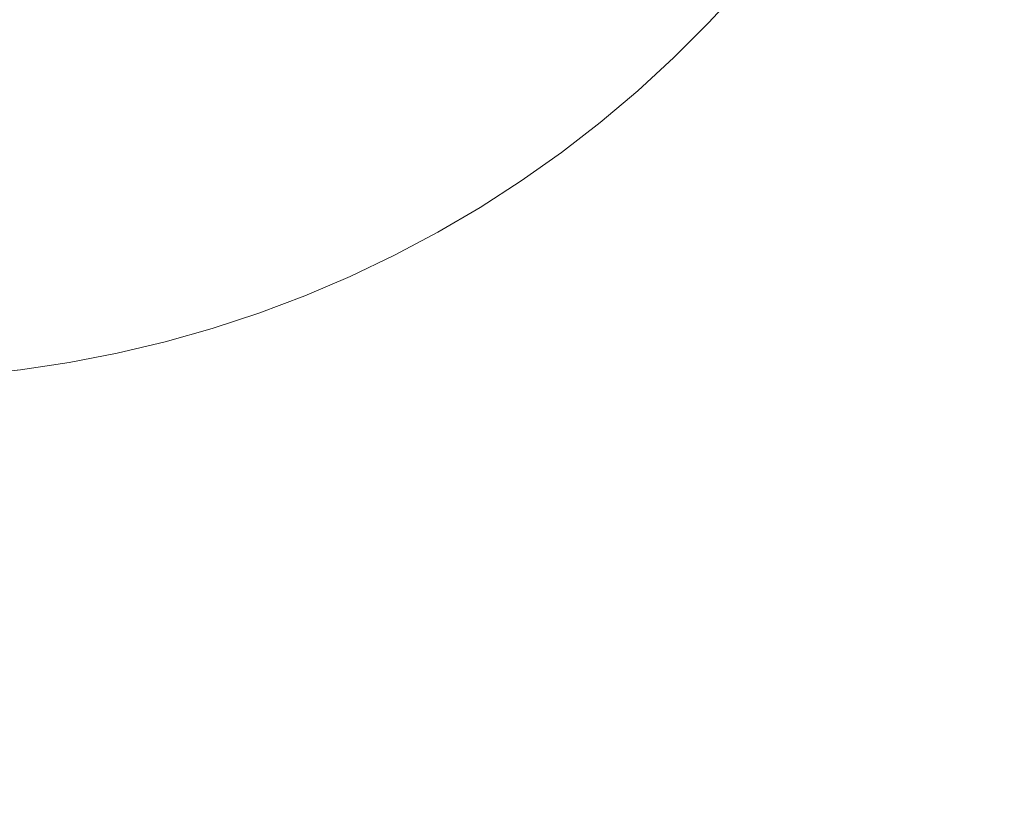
# Model space of a CAD drawing. Header units: centimetres. Extents: x -25.9 to 27.4, y -28.2 to -26.4.
# Tile 119 of 199: x 9.2841 to 9.3692, y -27.7962 to -27.7289. Entities that reach past the tile are written whole.
import ezdxf

# ---------------------------------------------------------------- set-up
doc = ezdxf.new("R2010")
doc.units = ezdxf.units.CM
doc.header["$LTSCALE"] = 2.54
doc.layers.add('Lucido design-1', color=7, linetype='Continuous')

# ---------------------------------------------------------------- blocks, each defined once
blk = doc.blocks.new('Gruppo-4-1')
at = {"color": 7, "linetype": 'Continuous', "lineweight": 9}
blk.add_3dface([(-25.828561, -26.46, 540.520033), (-25.828561, -28.06, 540.520033), (27.271439, -28.06, 540.520033), (27.271439, -26.46, 540.520033)], dxfattribs=at)
for points, invisible_edges in [([(-7.928561, -26.46, 540.120033), (9.371439, -26.46, 540.120033), (9.271439, -27.76, 540.120033), (-7.828561, -27.76, 540.120033)], 10), ([(9.271439, -27.76, 540.120033), (9.371439, -26.46, 540.120033), (9.371439, -27.66, 540.120033)], 9), ([(9.271439, -27.76, 540.120033), (9.371439, -27.66, 540.120033), (9.371348, -27.664244, 540.120033)], 9), ([(9.371348, -27.664244, 540.120033), (9.371078, -27.668481, 540.120033), (9.370629, -27.672702, 540.120033), (9.271439, -27.76, 540.120033)], 12), ([(9.271439, -27.76, 540.120033), (9.370629, -27.672702, 540.120033), (9.37, -27.6769, 540.120033), (9.369194, -27.681068, 540.120033)], 9), ([(9.369194, -27.681068, 540.120033), (9.368212, -27.685198, 540.120033), (9.367055, -27.689282, 540.120033), (9.271439, -27.76, 540.120033)], 12), ([(9.271439, -27.76, 540.120033), (9.367055, -27.689282, 540.120033), (9.365726, -27.693314, 540.120033)], 9), ([(9.365726, -27.693314, 540.120033), (9.364227, -27.697286, 540.120033), (9.362561, -27.70119, 540.120033), (9.271439, -27.76, 540.120033)], 12), ([(9.362561, -27.70119, 540.120033), (9.360731, -27.70502, 540.120033), (9.35874, -27.708769, 540.120033), (9.271439, -27.76, 540.120033)], 12), ([(9.271439, -27.76, 540.120033), (9.35874, -27.708769, 540.120033), (9.356591, -27.712431, 540.120033), (9.35429, -27.715997, 540.120033)], 9), ([(9.271439, -27.76, 540.120033), (9.35429, -27.715997, 540.120033), (9.351838, -27.719463, 540.120033)], 9), ([(9.351838, -27.719463, 540.120033), (9.349242, -27.722822, 540.120033), (9.346506, -27.726067, 540.120033), (9.271439, -27.76, 540.120033)], 12), ([(9.367939, -27.725223, 540.118667), (9.365084, -27.729259, 540.118667), (9.361738, -27.726785, 540.119272), (9.364491, -27.722892, 540.119272)], 15), ([(9.361738, -27.726785, 540.119272), (9.358822, -27.730557, 540.119272), (9.355564, -27.727927, 540.119703), (9.358371, -27.724295, 540.119703)], 15), ([(9.355564, -27.727927, 540.119703), (9.352606, -27.731436, 540.119703), (9.34945, -27.728659, 540.119956), (9.352294, -27.725286, 540.119956)], 15), ([(9.371359, -27.727534, 540.117888), (9.368403, -27.731714, 540.117888), (9.365084, -27.729259, 540.118667), (9.367939, -27.725223, 540.118667)], 15), ([(9.271439, -27.76, 540.120033), (9.346506, -27.726067, 540.120033), (9.343634, -27.729194, 540.120033)], 9), ([(9.34945, -27.728659, 540.119956), (9.346466, -27.731908, 540.119956), (9.343634, -27.729194, 540.120033), (9.346506, -27.726067, 540.120033)], 11), ([(9.365084, -27.729259, 540.118667), (9.36206, -27.733171, 540.118667), (9.358822, -27.730557, 540.119272), (9.361738, -27.726785, 540.119272)], 15), ([(9.358822, -27.730557, 540.119272), (9.355749, -27.734202, 540.119272), (9.352606, -27.731436, 540.119703), (9.355564, -27.727927, 540.119703)], 15), ([(9.374746, -27.729823, 540.116937), (9.371689, -27.734145, 540.116937), (9.368403, -27.731714, 540.117888), (9.371359, -27.727534, 540.117888)], 15), ([(9.352606, -27.731436, 540.119703), (9.349501, -27.734816, 540.119703), (9.346466, -27.731908, 540.119956), (9.34945, -27.728659, 540.119956)], 15), ([(9.271439, -27.76, 540.120033), (9.343634, -27.729194, 540.120033), (9.340632, -27.732196, 540.120033), (9.337506, -27.735067, 540.120033)], 9), ([(9.346466, -27.731908, 540.119956), (9.343346, -27.735027, 540.119956), (9.340632, -27.732196, 540.120033), (9.343634, -27.729194, 540.120033)], 11), ([(9.368403, -27.731714, 540.117888), (9.365272, -27.735765, 540.117888), (9.36206, -27.733171, 540.118667), (9.365084, -27.729259, 540.118667)], 15), ([(9.36206, -27.733171, 540.118667), (9.358873, -27.736952, 540.118667), (9.355749, -27.734202, 540.119272), (9.358822, -27.730557, 540.119272)], 15), ([(9.355749, -27.734202, 540.119272), (9.352524, -27.737714, 540.119272), (9.349501, -27.734816, 540.119703), (9.352606, -27.731436, 540.119703)], 15), ([(9.343346, -27.735027, 540.119956), (9.340097, -27.738012, 540.119956), (9.337506, -27.735067, 540.120033), (9.340632, -27.732196, 540.120033)], 11), ([(9.349501, -27.734816, 540.119703), (9.346255, -27.738062, 540.119703), (9.343346, -27.735027, 540.119956), (9.346466, -27.731908, 540.119956)], 15), ([(9.371689, -27.734145, 540.116937), (9.368452, -27.738333, 540.116937), (9.365272, -27.735765, 540.117888), (9.368403, -27.731714, 540.117888)], 15), ([(9.365272, -27.735765, 540.117888), (9.361971, -27.739679, 540.117888), (9.358873, -27.736952, 540.118667), (9.36206, -27.733171, 540.118667)], 15), ([(9.352524, -27.737714, 540.119272), (9.349152, -27.741085, 540.119272), (9.346255, -27.738062, 540.119703), (9.349501, -27.734816, 540.119703)], 15), ([(9.358873, -27.736952, 540.118667), (9.355528, -27.740593, 540.118667), (9.352524, -27.737714, 540.119272), (9.355749, -27.734202, 540.119272)], 15), ([(9.374938, -27.736547, 540.115817), (9.371596, -27.740871, 540.115817), (9.368452, -27.738333, 540.116937), (9.371689, -27.734145, 540.116937)], 15), ([(9.337506, -27.735067, 540.120033), (9.334261, -27.737804, 540.120033), (9.271439, -27.76, 540.120033)], 10), ([(9.340097, -27.738012, 540.119956), (9.336725, -27.740855, 540.119956), (9.334261, -27.737804, 540.120033), (9.337506, -27.735067, 540.120033)], 11), ([(9.346255, -27.738062, 540.119703), (9.342874, -27.741167, 540.119703), (9.340097, -27.738012, 540.119956), (9.343346, -27.735027, 540.119956)], 15), ([(9.368452, -27.738333, 540.116937), (9.36504, -27.74238, 540.116937), (9.361971, -27.739679, 540.117888), (9.365272, -27.735765, 540.117888)], 15), ([(9.361971, -27.739679, 540.117888), (9.358508, -27.743449, 540.117888), (9.355528, -27.740593, 540.118667), (9.358873, -27.736952, 540.118667)], 15), ([(9.271439, -27.76, 540.120033), (9.334261, -27.737804, 540.120033), (9.330902, -27.7404, 540.120033), (9.327436, -27.742851, 540.120033)], 9), ([(9.336725, -27.740855, 540.119956), (9.333234, -27.743553, 540.119956), (9.330902, -27.7404, 540.120033), (9.334261, -27.737804, 540.120033)], 11), ([(9.342874, -27.741167, 540.119703), (9.339365, -27.744126, 540.119703), (9.336725, -27.740855, 540.119956), (9.340097, -27.738012, 540.119956)], 15), ([(9.349152, -27.741085, 540.119272), (9.345641, -27.74431, 540.119272), (9.342874, -27.741167, 540.119703), (9.346255, -27.738062, 540.119703)], 15), ([(9.355528, -27.740593, 540.118667), (9.352032, -27.744089, 540.118667), (9.349152, -27.741085, 540.119272), (9.352524, -27.737714, 540.119272)], 15), ([(9.371596, -27.740871, 540.115817), (9.368073, -27.745049, 540.115817), (9.36504, -27.74238, 540.116937), (9.368452, -27.738333, 540.116937)], 15), ([(9.36504, -27.74238, 540.116937), (9.361459, -27.746278, 540.116937), (9.358508, -27.743449, 540.117888), (9.361971, -27.739679, 540.117888)], 15), ([(9.333234, -27.743553, 540.119956), (9.329632, -27.746101, 540.119956), (9.327436, -27.742851, 540.120033), (9.330902, -27.7404, 540.120033)], 11), ([(9.339365, -27.744126, 540.119703), (9.335734, -27.746933, 540.119703), (9.333234, -27.743553, 540.119956), (9.336725, -27.740855, 540.119956)], 15), ([(9.358508, -27.743449, 540.117888), (9.354888, -27.74707, 540.117888), (9.352032, -27.744089, 540.118667), (9.355528, -27.740593, 540.118667)], 15), ([(9.374697, -27.743375, 540.11453), (9.371065, -27.747683, 540.11453), (9.368073, -27.745049, 540.115817), (9.371596, -27.740871, 540.115817)], 15), ([(9.345641, -27.74431, 540.119272), (9.341996, -27.747384, 540.119272), (9.339365, -27.744126, 540.119703), (9.342874, -27.741167, 540.119703)], 15), ([(9.352032, -27.744089, 540.118667), (9.34839, -27.747434, 540.118667), (9.345641, -27.74431, 540.119272), (9.349152, -27.741085, 540.119272)], 15), ([(9.368073, -27.745049, 540.115817), (9.364376, -27.749074, 540.115817), (9.361459, -27.746278, 540.116937), (9.36504, -27.74238, 540.116937)], 15), ([(9.271439, -27.76, 540.120033), (9.327436, -27.742851, 540.120033), (9.323869, -27.745153, 540.120033), (9.320208, -27.747301, 540.120033)], 9), ([(9.329632, -27.746101, 540.119956), (9.325926, -27.748493, 540.119956), (9.323869, -27.745153, 540.120033), (9.327436, -27.742851, 540.120033)], 11), ([(9.361459, -27.746278, 540.116937), (9.357717, -27.750021, 540.116937), (9.354888, -27.74707, 540.117888), (9.358508, -27.743449, 540.117888)], 15), ([(9.335734, -27.746933, 540.119703), (9.331986, -27.749583, 540.119703), (9.329632, -27.746101, 540.119956), (9.333234, -27.743553, 540.119956)], 15), ([(9.341996, -27.747384, 540.119272), (9.338224, -27.750299, 540.119272), (9.335734, -27.746933, 540.119703), (9.339365, -27.744126, 540.119703)], 15), ([(9.34839, -27.747434, 540.118667), (9.34461, -27.750621, 540.118667), (9.341996, -27.747384, 540.119272), (9.345641, -27.74431, 540.119272)], 15), ([(9.354888, -27.74707, 540.117888), (9.351118, -27.750533, 540.117888), (9.34839, -27.747434, 540.118667), (9.352032, -27.744089, 540.118667)], 15), ([(9.325926, -27.748493, 540.119956), (9.322121, -27.750726, 540.119956), (9.320208, -27.747301, 540.120033), (9.323869, -27.745153, 540.120033)], 11), ([(9.371065, -27.747683, 540.11453), (9.367254, -27.751832, 540.11453), (9.364376, -27.749074, 540.115817), (9.368073, -27.745049, 540.115817)], 15), ([(9.331986, -27.749583, 540.119703), (9.32813, -27.752072, 540.119703), (9.325926, -27.748493, 540.119956), (9.329632, -27.746101, 540.119956)], 15), ([(9.364376, -27.749074, 540.115817), (9.360512, -27.752938, 540.115817), (9.357717, -27.750021, 540.116937), (9.361459, -27.746278, 540.116937)], 15), ([(9.271439, -27.76, 540.120033), (9.320208, -27.747301, 540.120033), (9.316459, -27.749293, 540.120033)], 9), ([(9.322121, -27.750726, 540.119956), (9.318225, -27.752795, 540.119956), (9.316459, -27.749293, 540.120033), (9.320208, -27.747301, 540.120033)], 11), ([(9.338224, -27.750299, 540.119272), (9.334331, -27.753052, 540.119272), (9.331986, -27.749583, 540.119703), (9.335734, -27.746933, 540.119703)], 15), ([(9.34461, -27.750621, 540.118667), (9.340698, -27.753645, 540.118667), (9.338224, -27.750299, 540.119272), (9.341996, -27.747384, 540.119272)], 15), ([(9.351118, -27.750533, 540.117888), (9.347203, -27.753833, 540.117888), (9.34461, -27.750621, 540.118667), (9.34839, -27.747434, 540.118667)], 15), ([(9.357717, -27.750021, 540.116937), (9.353818, -27.753601, 540.116937), (9.351118, -27.750533, 540.117888), (9.354888, -27.74707, 540.117888)], 15), ([(9.374012, -27.750276, 540.113079), (9.370088, -27.754548, 540.113079), (9.367254, -27.751832, 540.11453), (9.371065, -27.747683, 540.11453)], 15), ([(9.32813, -27.752072, 540.119703), (9.324171, -27.754395, 540.119703), (9.322121, -27.750726, 540.119956), (9.325926, -27.748493, 540.119956)], 15), ([(9.316459, -27.749293, 540.120033), (9.312629, -27.751123, 540.120033), (9.308724, -27.752789, 540.120033), (9.271439, -27.76, 540.120033)], 12), ([(9.318225, -27.752795, 540.119956), (9.314244, -27.754697, 540.119956), (9.312629, -27.751123, 540.120033), (9.316459, -27.749293, 540.120033)], 11), ([(9.367254, -27.751832, 540.11453), (9.36327, -27.755816, 540.11453), (9.360512, -27.752938, 540.115817), (9.364376, -27.749074, 540.115817)], 15), ([(9.334331, -27.753052, 540.119272), (9.330325, -27.755638, 540.119272), (9.32813, -27.752072, 540.119703), (9.331986, -27.749583, 540.119703)], 15), ([(9.340698, -27.753645, 540.118667), (9.336661, -27.7565, 540.118667), (9.334331, -27.753052, 540.119272), (9.338224, -27.750299, 540.119272)], 15), ([(9.360512, -27.752938, 540.115817), (9.356488, -27.756634, 540.115817), (9.353818, -27.753601, 540.116937), (9.357717, -27.750021, 540.116937)], 15), ([(9.314244, -27.754697, 540.119956), (9.310187, -27.756428, 540.119956), (9.308724, -27.752789, 540.120033), (9.312629, -27.751123, 540.120033)], 11), ([(9.324171, -27.754395, 540.119703), (9.320117, -27.756548, 540.119703), (9.318225, -27.752795, 540.119956), (9.322121, -27.750726, 540.119956)], 15), ([(9.347203, -27.753833, 540.117888), (9.343153, -27.756964, 540.117888), (9.340698, -27.753645, 540.118667), (9.34461, -27.750621, 540.118667)], 15), ([(9.353818, -27.753601, 540.116937), (9.349771, -27.757013, 540.116937), (9.347203, -27.753833, 540.117888), (9.351118, -27.750533, 540.117888)], 15), ([(9.370088, -27.754548, 540.113079), (9.365986, -27.758649, 540.113079), (9.36327, -27.755816, 540.11453), (9.367254, -27.751832, 540.11453)], 15), ([(9.279919, -27.75964, 540.120033), (9.275683, -27.75991, 540.120033), (9.271439, -27.76, 540.120033), (9.308724, -27.752789, 540.120033)], 12), ([(9.308724, -27.752789, 540.120033), (9.28414, -27.75919, 540.120033), (9.279919, -27.75964, 540.120033)], 9), ([(9.28414, -27.75919, 540.120033), (9.308724, -27.752789, 540.120033), (9.304753, -27.754288, 540.120033), (9.300721, -27.755617, 540.120033)], 9), ([(9.310187, -27.756428, 540.119956), (9.306059, -27.757986, 540.119956), (9.304753, -27.754288, 540.120033), (9.308724, -27.752789, 540.120033)], 11), ([(9.320117, -27.756548, 540.119703), (9.315976, -27.758527, 540.119703), (9.314244, -27.754697, 540.119956), (9.318225, -27.752795, 540.119956)], 15), ([(9.330325, -27.755638, 540.119272), (9.326213, -27.758051, 540.119272), (9.324171, -27.754395, 540.119703), (9.32813, -27.752072, 540.119703)], 15), ([(9.336661, -27.7565, 540.118667), (9.332507, -27.759181, 540.118667), (9.330325, -27.755638, 540.119272), (9.334331, -27.753052, 540.119272)], 15), ([(9.343153, -27.756964, 540.117888), (9.338973, -27.75992, 540.117888), (9.336661, -27.7565, 540.118667), (9.340698, -27.753645, 540.118667)], 15), ([(9.356488, -27.756634, 540.115817), (9.35231, -27.760157, 540.115817), (9.349771, -27.757013, 540.116937), (9.353818, -27.753601, 540.116937)], 15), ([(9.36327, -27.755816, 540.11453), (9.359121, -27.759627, 540.11453), (9.356488, -27.756634, 540.115817), (9.360512, -27.752938, 540.115817)], 15), ([(9.306059, -27.757986, 540.119956), (9.301869, -27.759367, 540.119956), (9.300721, -27.755617, 540.120033), (9.304753, -27.754288, 540.120033)], 11), ([(9.326213, -27.758051, 540.119272), (9.322002, -27.760287, 540.119272), (9.320117, -27.756548, 540.119703), (9.324171, -27.754395, 540.119703)], 15), ([(9.349771, -27.757013, 540.116937), (9.345583, -27.760251, 540.116937), (9.343153, -27.756964, 540.117888), (9.347203, -27.753833, 540.117888)], 15), ([(9.372873, -27.757217, 540.111466), (9.368655, -27.761434, 540.111466), (9.365986, -27.758649, 540.113079), (9.370088, -27.754548, 540.113079)], 15), ([(9.315976, -27.758527, 540.119703), (9.311754, -27.760329, 540.119703), (9.310187, -27.756428, 540.119956), (9.314244, -27.754697, 540.119956)], 15), ([(9.28414, -27.75919, 540.120033), (9.300721, -27.755617, 540.120033), (9.296636, -27.756773, 540.120033)], 9), ([(9.301869, -27.759367, 540.119956), (9.297625, -27.760569, 540.119956), (9.296636, -27.756773, 540.120033), (9.300721, -27.755617, 540.120033)], 11), ([(9.332507, -27.759181, 540.118667), (9.328243, -27.761684, 540.118667), (9.326213, -27.758051, 540.119272), (9.330325, -27.755638, 540.119272)], 15), ([(9.365986, -27.758649, 540.113079), (9.361714, -27.762573, 540.113079), (9.359121, -27.759627, 540.11453), (9.36327, -27.755816, 540.11453)], 15), ([(9.296636, -27.756773, 540.120033), (9.292507, -27.757756, 540.120033), (9.288339, -27.758562, 540.120033), (9.28414, -27.75919, 540.120033)], 8), ([(9.297625, -27.760569, 540.119956), (9.293333, -27.76159, 540.119956), (9.292507, -27.757756, 540.120033), (9.296636, -27.756773, 540.120033)], 11), ([(9.311754, -27.760329, 540.119703), (9.30746, -27.761949, 540.119703), (9.306059, -27.757986, 540.119956), (9.310187, -27.756428, 540.119956)], 15), ([(9.322002, -27.760287, 540.119272), (9.3177, -27.762343, 540.119272), (9.315976, -27.758527, 540.119703), (9.320117, -27.756548, 540.119703)], 15), ([(9.338973, -27.75992, 540.117888), (9.334671, -27.762696, 540.117888), (9.332507, -27.759181, 540.118667), (9.336661, -27.7565, 540.118667)], 15), ([(9.345583, -27.760251, 540.116937), (9.341262, -27.763307, 540.116937), (9.338973, -27.75992, 540.117888), (9.343153, -27.756964, 540.117888)], 15), ([(9.35231, -27.760157, 540.115817), (9.347986, -27.763499, 540.115817), (9.345583, -27.760251, 540.116937), (9.349771, -27.757013, 540.116937)], 15), ([(9.359121, -27.759627, 540.11453), (9.354814, -27.763258, 540.11453), (9.35231, -27.760157, 540.115817), (9.356488, -27.756634, 540.115817)], 15), ([(9.293333, -27.76159, 540.119956), (9.289002, -27.762427, 540.119956), (9.288339, -27.758562, 540.120033), (9.292507, -27.757756, 540.120033)], 11), ([(9.375604, -27.759834, 540.109694), (9.371273, -27.764165, 540.109694), (9.368655, -27.761434, 540.111466), (9.372873, -27.757217, 540.111466)], 15), ([(9.289002, -27.762427, 540.119956), (9.284639, -27.763081, 540.119956), (9.28414, -27.75919, 540.120033), (9.288339, -27.758562, 540.120033)], 11), ([(9.30746, -27.761949, 540.119703), (9.3031, -27.763386, 540.119703), (9.301869, -27.759367, 540.119956), (9.306059, -27.757986, 540.119956)], 15), ([(9.3177, -27.762343, 540.119272), (9.313315, -27.764214, 540.119272), (9.311754, -27.760329, 540.119703), (9.315976, -27.758527, 540.119703)], 15), ([(9.328243, -27.761684, 540.118667), (9.323876, -27.764003, 540.118667), (9.322002, -27.760287, 540.119272), (9.326213, -27.758051, 540.119272)], 15), ([(9.368655, -27.761434, 540.111466), (9.364263, -27.765469, 540.111466), (9.361714, -27.762573, 540.113079), (9.365986, -27.758649, 540.113079)], 15), ([(9.284639, -27.763081, 540.119956), (9.280252, -27.763548, 540.119956), (9.279919, -27.75964, 540.120033), (9.28414, -27.75919, 540.120033)], 11), ([(9.3031, -27.763386, 540.119703), (9.298684, -27.764637, 540.119703), (9.297625, -27.760569, 540.119956), (9.301869, -27.759367, 540.119956)], 15), ([(9.334671, -27.762696, 540.117888), (9.330256, -27.765288, 540.117888), (9.328243, -27.761684, 540.118667), (9.332507, -27.759181, 540.118667)], 15), ([(9.361714, -27.762573, 540.113079), (9.35728, -27.766312, 540.113079), (9.354814, -27.763258, 540.11453), (9.359121, -27.759627, 540.11453)], 15), ([(9.313315, -27.764214, 540.119272), (9.308854, -27.765897, 540.119272), (9.30746, -27.761949, 540.119703), (9.311754, -27.760329, 540.119703)], 15), ([(9.323876, -27.764003, 540.118667), (9.319414, -27.766135, 540.118667), (9.3177, -27.762343, 540.119272), (9.322002, -27.760287, 540.119272)], 15), ([(9.341262, -27.763307, 540.116937), (9.336815, -27.766177, 540.116937), (9.334671, -27.762696, 540.117888), (9.338973, -27.75992, 540.117888)], 15), ([(9.347986, -27.763499, 540.115817), (9.343524, -27.766654, 540.115817), (9.341262, -27.763307, 540.116937), (9.345583, -27.760251, 540.116937)], 15), ([(9.354814, -27.763258, 540.11453), (9.350356, -27.766704, 540.11453), (9.347986, -27.763499, 540.115817), (9.35231, -27.760157, 540.115817)], 15), ([(9.298684, -27.764637, 540.119703), (9.294218, -27.765699, 540.119703), (9.293333, -27.76159, 540.119956), (9.297625, -27.760569, 540.119956)], 15), ([(9.294218, -27.765699, 540.119703), (9.289712, -27.76657, 540.119703), (9.289002, -27.762427, 540.119956), (9.293333, -27.76159, 540.119956)], 15), ([(9.308854, -27.765897, 540.119272), (9.304326, -27.76739, 540.119272), (9.3031, -27.763386, 540.119703), (9.30746, -27.761949, 540.119703)], 15), ([(9.330256, -27.765288, 540.117888), (9.325734, -27.767689, 540.117888), (9.323876, -27.764003, 540.118667), (9.328243, -27.761684, 540.118667)], 15), ([(9.371273, -27.764165, 540.109694), (9.366762, -27.768309, 540.109694), (9.364263, -27.765469, 540.111466), (9.368655, -27.761434, 540.111466)], 15), ([(9.285172, -27.76725, 540.119703), (9.280608, -27.767736, 540.119703), (9.280252, -27.763548, 540.119956), (9.284639, -27.763081, 540.119956)], 15), ([(9.289712, -27.76657, 540.119703), (9.285172, -27.76725, 540.119703), (9.284639, -27.763081, 540.119956), (9.289002, -27.762427, 540.119956)], 15), ([(9.319414, -27.766135, 540.118667), (9.314867, -27.768075, 540.118667), (9.313315, -27.764214, 540.119272), (9.3177, -27.762343, 540.119272)], 15), ([(9.336815, -27.766177, 540.116937), (9.332249, -27.768856, 540.116937), (9.330256, -27.765288, 540.117888), (9.334671, -27.762696, 540.117888)], 15), ([(9.364263, -27.765469, 540.111466), (9.359703, -27.769313, 540.111466), (9.35728, -27.766312, 540.113079), (9.361714, -27.762573, 540.113079)], 15), ([(9.304326, -27.76739, 540.119272), (9.299739, -27.768689, 540.119272), (9.298684, -27.764637, 540.119703), (9.3031, -27.763386, 540.119703)], 15), ([(9.343524, -27.766654, 540.115817), (9.338933, -27.769618, 540.115817), (9.336815, -27.766177, 540.116937), (9.341262, -27.763307, 540.116937)], 15), ([(9.350356, -27.766704, 540.11453), (9.345757, -27.769957, 540.11453), (9.343524, -27.766654, 540.115817), (9.347986, -27.763499, 540.115817)], 15), ([(9.35728, -27.766312, 540.113079), (9.35269, -27.76986, 540.113079), (9.350356, -27.766704, 540.11453), (9.354814, -27.763258, 540.11453)], 15), ([(9.299739, -27.768689, 540.119272), (9.295101, -27.769792, 540.119272), (9.294218, -27.765699, 540.119703), (9.298684, -27.764637, 540.119703)], 15), ([(9.314867, -27.768075, 540.118667), (9.310241, -27.769821, 540.118667), (9.308854, -27.765897, 540.119272), (9.313315, -27.764214, 540.119272)], 15), ([(9.325734, -27.767689, 540.117888), (9.321115, -27.769896, 540.117888), (9.319414, -27.766135, 540.118667), (9.323876, -27.764003, 540.118667)], 15), ([(9.373835, -27.766838, 540.107769), (9.369208, -27.771088, 540.107769), (9.366762, -27.768309, 540.109694), (9.371273, -27.764165, 540.109694)], 15), ([(9.332249, -27.768856, 540.116937), (9.327575, -27.771339, 540.116937), (9.325734, -27.767689, 540.117888), (9.330256, -27.765288, 540.117888)], 15), ([(9.366762, -27.768309, 540.109694), (9.362079, -27.772257, 540.109694), (9.359703, -27.769313, 540.111466), (9.364263, -27.765469, 540.111466)], 15), ([(9.295101, -27.769792, 540.119272), (9.29042, -27.770697, 540.119272), (9.289712, -27.76657, 540.119703), (9.294218, -27.765699, 540.119703)], 15), ([(9.310241, -27.769821, 540.118667), (9.305545, -27.771369, 540.118667), (9.304326, -27.76739, 540.119272), (9.308854, -27.765897, 540.119272)], 15), ([(9.321115, -27.769896, 540.117888), (9.316406, -27.771906, 540.117888), (9.314867, -27.768075, 540.118667), (9.319414, -27.766135, 540.118667)], 15), ([(9.338933, -27.769618, 540.115817), (9.33422, -27.772384, 540.115817), (9.332249, -27.768856, 540.116937), (9.336815, -27.766177, 540.116937)], 15), ([(9.359703, -27.769313, 540.111466), (9.354984, -27.772961, 540.111466), (9.35269, -27.76986, 540.113079), (9.35728, -27.766312, 540.113079)], 15), ([(9.285704, -27.771403, 540.119272), (9.280963, -27.771908, 540.119272), (9.280608, -27.767736, 540.119703), (9.285172, -27.76725, 540.119703)], 15), ([(9.29042, -27.770697, 540.119272), (9.285704, -27.771403, 540.119272), (9.285172, -27.76725, 540.119703), (9.289712, -27.76657, 540.119703)], 15), ([(9.345757, -27.769957, 540.11453), (9.341023, -27.773012, 540.11453), (9.338933, -27.769618, 540.115817), (9.343524, -27.766654, 540.115817)], 15), ([(9.35269, -27.76986, 540.113079), (9.347954, -27.773209, 540.113079), (9.345757, -27.769957, 540.11453), (9.350356, -27.766704, 540.11453)], 15), ([(9.305545, -27.771369, 540.118667), (9.300788, -27.772716, 540.118667), (9.299739, -27.768689, 540.119272), (9.304326, -27.76739, 540.119272)], 15), ([(9.316406, -27.771906, 540.117888), (9.311616, -27.773713, 540.117888), (9.310241, -27.769821, 540.118667), (9.314867, -27.768075, 540.118667)], 15), ([(9.327575, -27.771339, 540.116937), (9.322799, -27.773621, 540.116937), (9.321115, -27.769896, 540.117888), (9.325734, -27.767689, 540.117888)], 15), ([(9.300788, -27.772716, 540.118667), (9.295977, -27.77386, 540.118667), (9.295101, -27.769792, 540.119272), (9.299739, -27.768689, 540.119272)], 15), ([(9.33422, -27.772384, 540.115817), (9.329394, -27.774947, 540.115817), (9.327575, -27.771339, 540.116937), (9.332249, -27.768856, 540.116937)], 15), ([(9.369208, -27.771088, 540.107769), (9.364405, -27.775137, 540.107769), (9.362079, -27.772257, 540.109694), (9.366762, -27.768309, 540.109694)], 15), ([(9.295977, -27.77386, 540.118667), (9.291123, -27.774799, 540.118667), (9.29042, -27.770697, 540.119272), (9.295101, -27.769792, 540.119272)], 15), ([(9.311616, -27.773713, 540.117888), (9.306754, -27.775316, 540.117888), (9.305545, -27.771369, 540.118667), (9.310241, -27.769821, 540.118667)], 15), ([(9.322799, -27.773621, 540.116937), (9.31793, -27.775699, 540.116937), (9.316406, -27.771906, 540.117888), (9.321115, -27.769896, 540.117888)], 15), ([(9.341023, -27.773012, 540.11453), (9.336164, -27.775863, 540.11453), (9.33422, -27.772384, 540.115817), (9.338933, -27.769618, 540.115817)], 15), ([(9.354984, -27.772961, 540.111466), (9.350114, -27.776405, 540.111466), (9.347954, -27.773209, 540.113079), (9.35269, -27.76986, 540.113079)], 15), ([(9.362079, -27.772257, 540.109694), (9.357233, -27.776002, 540.109694), (9.354984, -27.772961, 540.111466), (9.359703, -27.769313, 540.111466)], 15), ([(9.291123, -27.774799, 540.118667), (9.286233, -27.775531, 540.118667), (9.285704, -27.771403, 540.119272), (9.29042, -27.770697, 540.119272)], 15), ([(9.347954, -27.773209, 540.113079), (9.343081, -27.776354, 540.113079), (9.341023, -27.773012, 540.11453), (9.345757, -27.769957, 540.11453)], 15), ([(9.286233, -27.775531, 540.118667), (9.281316, -27.776055, 540.118667), (9.280963, -27.771908, 540.119272), (9.285704, -27.771403, 540.119272)], 15), ([(9.306754, -27.775316, 540.117888), (9.301828, -27.776711, 540.117888), (9.300788, -27.772716, 540.118667), (9.305545, -27.771369, 540.118667)], 15), ([(9.329394, -27.774947, 540.115817), (9.324463, -27.777303, 540.115817), (9.322799, -27.773621, 540.116937), (9.327575, -27.771339, 540.116937)], 15), ([(9.371597, -27.773802, 540.105692), (9.366677, -27.77795, 540.105692), (9.364405, -27.775137, 540.107769), (9.369208, -27.771088, 540.107769)], 15), ([(9.31793, -27.775699, 540.116937), (9.312978, -27.777568, 540.116937), (9.311616, -27.773713, 540.117888), (9.316406, -27.771906, 540.117888)], 15), ([(9.336164, -27.775863, 540.11453), (9.331188, -27.778506, 540.11453), (9.329394, -27.774947, 540.115817), (9.33422, -27.772384, 540.115817)], 15), ([(9.364405, -27.775137, 540.107769), (9.359435, -27.778979, 540.107769), (9.357233, -27.776002, 540.109694), (9.362079, -27.772257, 540.109694)], 15), ([(9.301828, -27.776711, 540.117888), (9.296847, -27.777896, 540.117888), (9.295977, -27.77386, 540.118667), (9.300788, -27.772716, 540.118667)], 15), ([(9.343081, -27.776354, 540.113079), (9.338078, -27.77929, 540.113079), (9.336164, -27.775863, 540.11453), (9.341023, -27.773012, 540.11453)], 15), ([(9.350114, -27.776405, 540.111466), (9.345103, -27.779639, 540.111466), (9.343081, -27.776354, 540.113079), (9.347954, -27.773209, 540.113079)], 15), ([(9.357233, -27.776002, 540.109694), (9.352233, -27.779539, 540.109694), (9.350114, -27.776405, 540.111466), (9.354984, -27.772961, 540.111466)], 15), ([(9.296847, -27.777896, 540.117888), (9.29182, -27.778868, 540.117888), (9.291123, -27.774799, 540.118667), (9.295977, -27.77386, 540.118667)], 15), ([(9.312978, -27.777568, 540.116937), (9.307951, -27.779225, 540.116937), (9.306754, -27.775316, 540.117888), (9.311616, -27.773713, 540.117888)], 15), ([(9.324463, -27.777303, 540.115817), (9.319437, -27.779448, 540.115817), (9.31793, -27.775699, 540.116937), (9.322799, -27.773621, 540.116937)], 15), ([(9.373925, -27.776447, 540.103469), (9.36889, -27.780691, 540.103469), (9.366677, -27.77795, 540.105692), (9.371597, -27.773802, 540.105692)], 15), ([(9.29182, -27.778868, 540.117888), (9.286757, -27.779626, 540.117888), (9.286233, -27.775531, 540.118667), (9.291123, -27.774799, 540.118667)], 15), ([(9.331188, -27.778506, 540.11453), (9.326105, -27.780935, 540.11453), (9.324463, -27.777303, 540.115817), (9.329394, -27.774947, 540.115817)], 15), ([(9.286757, -27.779626, 540.117888), (9.281666, -27.780168, 540.117888), (9.281316, -27.776055, 540.118667), (9.286233, -27.775531, 540.118667)], 15), ([(9.307951, -27.779225, 540.116937), (9.302858, -27.780667, 540.116937), (9.301828, -27.776711, 540.117888), (9.306754, -27.775316, 540.117888)], 15), ([(9.319437, -27.779448, 540.115817), (9.314324, -27.781377, 540.115817), (9.312978, -27.777568, 540.116937), (9.31793, -27.775699, 540.116937)], 15), ([(9.366677, -27.77795, 540.105692), (9.361585, -27.781886, 540.105692), (9.359435, -27.778979, 540.107769), (9.364405, -27.775137, 540.107769)], 15), ([(9.338078, -27.77929, 540.113079), (9.332955, -27.782011, 540.113079), (9.331188, -27.778506, 540.11453), (9.336164, -27.775863, 540.11453)], 15), ([(9.345103, -27.779639, 540.111466), (9.339959, -27.782658, 540.111466), (9.338078, -27.77929, 540.113079), (9.343081, -27.776354, 540.113079)], 15), ([(9.352233, -27.779539, 540.109694), (9.347087, -27.78286, 540.109694), (9.345103, -27.779639, 540.111466), (9.350114, -27.776405, 540.111466)], 15), ([(9.359435, -27.778979, 540.107769), (9.354306, -27.782607, 540.107769), (9.352233, -27.779539, 540.109694), (9.357233, -27.776002, 540.109694)], 15), ([(9.376187, -27.779017, 540.101102), (9.371041, -27.783356, 540.101102), (9.36889, -27.780691, 540.103469), (9.373925, -27.776447, 540.103469)], 15), ([(9.302858, -27.780667, 540.116937), (9.297708, -27.781892, 540.116937), (9.296847, -27.777896, 540.117888), (9.301828, -27.776711, 540.117888)], 15), ([(9.326105, -27.780935, 540.11453), (9.320923, -27.783146, 540.11453), (9.319437, -27.779448, 540.115817), (9.324463, -27.777303, 540.115817)], 15), ([(9.297708, -27.781892, 540.116937), (9.292511, -27.782897, 540.116937), (9.29182, -27.778868, 540.117888), (9.296847, -27.777896, 540.117888)], 15), ([(9.314324, -27.781377, 540.115817), (9.309134, -27.783088, 540.115817), (9.307951, -27.779225, 540.116937), (9.312978, -27.777568, 540.116937)], 15), ([(9.36889, -27.780691, 540.103469), (9.36368, -27.784719, 540.103469), (9.361585, -27.781886, 540.105692), (9.366677, -27.77795, 540.105692)], 15), ([(9.292511, -27.782897, 540.116937), (9.287276, -27.78368, 540.116937), (9.286757, -27.779626, 540.117888), (9.29182, -27.778868, 540.117888)], 15), ([(9.309134, -27.783088, 540.115817), (9.303876, -27.784577, 540.115817), (9.302858, -27.780667, 540.116937), (9.307951, -27.779225, 540.116937)], 15), ([(9.332955, -27.782011, 540.113079), (9.327721, -27.784512, 540.113079), (9.326105, -27.780935, 540.11453), (9.331188, -27.778506, 540.11453)], 15), ([(9.361585, -27.781886, 540.105692), (9.356331, -27.785602, 540.105692), (9.354306, -27.782607, 540.107769), (9.359435, -27.778979, 540.107769)], 15), ([(9.287276, -27.78368, 540.116937), (9.282013, -27.784241, 540.116937), (9.281666, -27.780168, 540.117888), (9.286757, -27.779626, 540.117888)], 15), ([(9.320923, -27.783146, 540.11453), (9.315652, -27.785136, 540.11453), (9.314324, -27.781377, 540.115817), (9.319437, -27.779448, 540.115817)], 15), ([(9.339959, -27.782658, 540.111466), (9.334692, -27.785455, 540.111466), (9.332955, -27.782011, 540.113079), (9.338078, -27.77929, 540.113079)], 15), ([(9.347087, -27.78286, 540.109694), (9.341804, -27.78596, 540.109694), (9.339959, -27.782658, 540.111466), (9.345103, -27.779639, 540.111466)], 15), ([(9.354306, -27.782607, 540.107769), (9.349028, -27.786013, 540.107769), (9.347087, -27.78286, 540.109694), (9.352233, -27.779539, 540.109694)], 15), ([(9.303876, -27.784577, 540.115817), (9.298559, -27.785841, 540.115817), (9.297708, -27.781892, 540.116937), (9.302858, -27.780667, 540.116937)], 15), ([(9.327721, -27.784512, 540.113079), (9.322386, -27.786788, 540.113079), (9.320923, -27.783146, 540.11453), (9.326105, -27.780935, 540.11453)], 15), ([(9.371041, -27.783356, 540.101102), (9.365716, -27.787472, 540.101102), (9.36368, -27.784719, 540.103469), (9.36889, -27.780691, 540.103469)], 15), ([(9.315652, -27.785136, 540.11453), (9.310301, -27.786899, 540.11453), (9.309134, -27.783088, 540.115817), (9.314324, -27.781377, 540.115817)], 15), ([(9.298559, -27.785841, 540.115817), (9.293194, -27.786879, 540.115817), (9.292511, -27.782897, 540.116937), (9.297708, -27.781892, 540.116937)], 15), ([(9.334692, -27.785455, 540.111466), (9.32931, -27.788027, 540.111466), (9.327721, -27.784512, 540.113079), (9.332955, -27.782011, 540.113079)], 15), ([(9.341804, -27.78596, 540.109694), (9.336395, -27.788833, 540.109694), (9.334692, -27.785455, 540.111466), (9.339959, -27.782658, 540.111466)], 15), ([(9.356331, -27.785602, 540.105692), (9.350924, -27.789092, 540.105692), (9.349028, -27.786013, 540.107769), (9.354306, -27.782607, 540.107769)], 15), ([(9.36368, -27.784719, 540.103469), (9.358304, -27.788521, 540.103469), (9.356331, -27.785602, 540.105692), (9.361585, -27.781886, 540.105692)], 15), ([(9.293194, -27.786879, 540.115817), (9.28779, -27.787688, 540.115817), (9.287276, -27.78368, 540.116937), (9.292511, -27.782897, 540.116937)], 15), ([(9.310301, -27.786899, 540.11453), (9.30488, -27.788434, 540.11453), (9.303876, -27.784577, 540.115817), (9.309134, -27.783088, 540.115817)], 15), ([(9.322386, -27.786788, 540.113079), (9.316959, -27.788836, 540.113079), (9.315652, -27.785136, 540.11453), (9.320923, -27.783146, 540.11453)], 15), ([(9.349028, -27.786013, 540.107769), (9.34361, -27.789193, 540.107769), (9.341804, -27.78596, 540.109694), (9.347087, -27.78286, 540.109694)], 15), ([(9.373127, -27.785939, 540.098598), (9.36769, -27.790141, 540.098598), (9.365716, -27.787472, 540.101102), (9.371041, -27.783356, 540.101102)], 15), ([(9.28779, -27.787688, 540.115817), (9.282356, -27.788267, 540.115817), (9.282013, -27.784241, 540.116937), (9.287276, -27.78368, 540.116937)], 15), ([(9.30488, -27.788434, 540.11453), (9.299399, -27.789738, 540.11453), (9.298559, -27.785841, 540.115817), (9.303876, -27.784577, 540.115817)], 15), ([(9.316959, -27.788836, 540.113079), (9.31145, -27.790652, 540.113079), (9.310301, -27.786899, 540.11453), (9.315652, -27.785136, 540.11453)], 15), ([(9.32931, -27.788027, 540.111466), (9.323825, -27.790367, 540.111466), (9.322386, -27.786788, 540.113079), (9.327721, -27.784512, 540.113079)], 15), ([(9.365716, -27.787472, 540.101102), (9.360221, -27.791358, 540.101102), (9.358304, -27.788521, 540.103469), (9.36368, -27.784719, 540.103469)], 15), ([(9.299399, -27.789738, 540.11453), (9.293868, -27.790808, 540.11453), (9.293194, -27.786879, 540.115817), (9.298559, -27.785841, 540.115817)], 15), ([(9.336395, -27.788833, 540.109694), (9.330869, -27.791474, 540.109694), (9.32931, -27.788027, 540.111466), (9.334692, -27.785455, 540.111466)], 15), ([(9.34361, -27.789193, 540.107769), (9.338062, -27.792139, 540.107769), (9.336395, -27.788833, 540.109694), (9.341804, -27.78596, 540.109694)], 15), ([(9.350924, -27.789092, 540.105692), (9.345373, -27.792349, 540.105692), (9.34361, -27.789193, 540.107769), (9.349028, -27.786013, 540.107769)], 15), ([(9.358304, -27.788521, 540.103469), (9.352771, -27.792092, 540.103469), (9.350924, -27.789092, 540.105692), (9.356331, -27.785602, 540.105692)], 15), ([(9.375144, -27.788436, 540.09596), (9.369599, -27.792722, 540.09596), (9.36769, -27.790141, 540.098598), (9.373127, -27.785939, 540.098598)], 15), ([(9.293868, -27.790808, 540.11453), (9.288296, -27.791642, 540.11453), (9.28779, -27.787688, 540.115817), (9.293194, -27.786879, 540.115817)], 15), ([(9.31145, -27.790652, 540.113079), (9.305869, -27.792233, 540.113079), (9.30488, -27.788434, 540.11453), (9.310301, -27.786899, 540.11453)], 15), ([(9.323825, -27.790367, 540.111466), (9.318244, -27.792473, 540.111466), (9.316959, -27.788836, 540.113079), (9.322386, -27.786788, 540.113079)], 15), ([(9.288296, -27.791642, 540.11453), (9.282694, -27.792239, 540.11453), (9.282356, -27.788267, 540.115817), (9.28779, -27.787688, 540.115817)], 15), ([(9.36769, -27.790141, 540.098598), (9.36208, -27.794109, 540.098598), (9.360221, -27.791358, 540.101102), (9.365716, -27.787472, 540.101102)], 15), ([(9.305869, -27.792233, 540.113079), (9.300226, -27.793575, 540.113079), (9.299399, -27.789738, 540.11453), (9.30488, -27.788434, 540.11453)], 15), ([(9.330869, -27.791474, 540.109694), (9.325235, -27.793878, 540.109694), (9.323825, -27.790367, 540.111466), (9.32931, -27.788027, 540.111466)], 15), ([(9.360221, -27.791358, 540.101102), (9.354566, -27.795008, 540.101102), (9.352771, -27.792092, 540.103469), (9.358304, -27.788521, 540.103469)], 15), ([(9.318244, -27.792473, 540.111466), (9.31258, -27.79434, 540.111466), (9.31145, -27.790652, 540.113079), (9.316959, -27.788836, 540.113079)], 15), ([(9.338062, -27.792139, 540.107769), (9.332394, -27.794848, 540.107769), (9.330869, -27.791474, 540.109694), (9.336395, -27.788833, 540.109694)], 15), ([(9.345373, -27.792349, 540.105692), (9.33969, -27.795368, 540.105692), (9.338062, -27.792139, 540.107769), (9.34361, -27.789193, 540.107769)], 15), ([(9.352771, -27.792092, 540.103469), (9.347091, -27.795425, 540.103469), (9.345373, -27.792349, 540.105692), (9.350924, -27.789092, 540.105692)], 15), ([(9.300226, -27.793575, 540.113079), (9.294531, -27.794676, 540.113079), (9.293868, -27.790808, 540.11453), (9.299399, -27.789738, 540.11453)], 15), ([(9.369599, -27.792722, 540.09596), (9.363878, -27.796768, 540.09596), (9.36208, -27.794109, 540.098598), (9.36769, -27.790141, 540.098598)], 15), ([(9.294531, -27.794676, 540.113079), (9.288795, -27.795535, 540.113079), (9.288296, -27.791642, 540.11453), (9.293868, -27.790808, 540.11453)], 15), ([(9.31258, -27.79434, 540.111466), (9.306841, -27.795966, 540.111466), (9.305869, -27.792233, 540.113079), (9.31145, -27.790652, 540.113079)], 15), ([(9.325235, -27.793878, 540.109694), (9.319505, -27.79604, 540.109694), (9.318244, -27.792473, 540.111466), (9.323825, -27.790367, 540.111466)], 15), ([(9.288795, -27.795535, 540.113079), (9.283027, -27.796149, 540.113079), (9.282694, -27.792239, 540.11453), (9.288296, -27.791642, 540.11453)], 15), ([(9.332394, -27.794848, 540.107769), (9.326616, -27.797313, 540.107769), (9.325235, -27.793878, 540.109694), (9.330869, -27.791474, 540.109694)], 15), ([(9.36208, -27.794109, 540.098598), (9.356307, -27.797835, 540.098598), (9.354566, -27.795008, 540.101102), (9.360221, -27.791358, 540.101102)], 15), ([(9.306841, -27.795966, 540.111466), (9.301039, -27.797346, 540.111466), (9.300226, -27.793575, 540.113079), (9.305869, -27.792233, 540.113079)], 15), ([(9.319505, -27.79604, 540.109694), (9.313688, -27.797958, 540.109694), (9.31258, -27.79434, 540.111466), (9.318244, -27.792473, 540.111466)], 15), ([(9.33969, -27.795368, 540.105692), (9.333883, -27.798143, 540.105692), (9.332394, -27.794848, 540.107769), (9.338062, -27.792139, 540.107769)], 15), ([(9.347091, -27.795425, 540.103469), (9.341276, -27.798514, 540.103469), (9.33969, -27.795368, 540.105692), (9.345373, -27.792349, 540.105692)], 15), ([(9.354566, -27.795008, 540.101102), (9.348761, -27.798414, 540.101102), (9.347091, -27.795425, 540.103469), (9.352771, -27.792092, 540.103469)], 15), ([(9.37144, -27.795211, 540.093194), (9.365611, -27.799333, 540.093194), (9.363878, -27.796768, 540.09596), (9.369599, -27.792722, 540.09596)], 15), ([(9.301039, -27.797346, 540.111466), (9.295183, -27.798478, 540.111466), (9.294531, -27.794676, 540.113079), (9.300226, -27.793575, 540.113079)], 15), ([(9.313688, -27.797958, 540.109694), (9.307794, -27.799627, 540.109694), (9.306841, -27.795966, 540.111466), (9.31258, -27.79434, 540.111466)], 15), ([(9.326616, -27.797313, 540.107769), (9.320738, -27.799531, 540.107769), (9.319505, -27.79604, 540.109694), (9.325235, -27.793878, 540.109694)], 15), ([(9.363878, -27.796768, 540.09596), (9.35799, -27.800568, 540.09596), (9.356307, -27.797835, 540.098598), (9.36208, -27.794109, 540.098598)], 15), ([(9.295183, -27.798478, 540.111466), (9.289284, -27.799361, 540.111466), (9.288795, -27.795535, 540.113079), (9.294531, -27.794676, 540.113079)], 15), ([(9.333883, -27.798143, 540.105692), (9.327964, -27.800668, 540.105692), (9.326616, -27.797313, 540.107769), (9.332394, -27.794848, 540.107769)], 15), ([(9.341276, -27.798514, 540.103469), (9.335334, -27.801353, 540.103469), (9.333883, -27.798143, 540.105692), (9.33969, -27.795368, 540.105692)], 15), ([(9.348761, -27.798414, 540.101102), (9.342817, -27.801571, 540.101102), (9.341276, -27.798514, 540.103469), (9.347091, -27.795425, 540.103469)], 15), ([(9.356307, -27.797835, 540.098598), (9.350381, -27.801313, 540.098598), (9.348761, -27.798414, 540.101102), (9.354566, -27.795008, 540.101102)], 15), ([(9.372949, -27.797251, 540.090744), (9.367032, -27.801435, 540.090744), (9.365611, -27.799333, 540.093194), (9.37144, -27.795211, 540.093194)], 15), ([(9.289284, -27.799361, 540.111466), (9.283354, -27.799993, 540.111466), (9.283027, -27.796149, 540.113079), (9.288795, -27.795535, 540.113079)], 15), ([(9.307794, -27.799627, 540.109694), (9.301836, -27.801044, 540.109694), (9.301039, -27.797346, 540.111466), (9.306841, -27.795966, 540.111466)], 15), ([(9.320738, -27.799531, 540.107769), (9.314772, -27.801498, 540.107769), (9.313688, -27.797958, 540.109694), (9.319505, -27.79604, 540.109694)], 15)]:
    blk.add_3dface(points, dxfattribs=dict(at, invisible_edges=invisible_edges))

msp = doc.modelspace()

# ---------------------------------------------------------------- block references
at = {"layer": 'Lucido design-1', "color": 7}
msp.add_blockref('Gruppo-4-1', (0, 0), dxfattribs=at)

doc.saveas('drawing.dxf')
